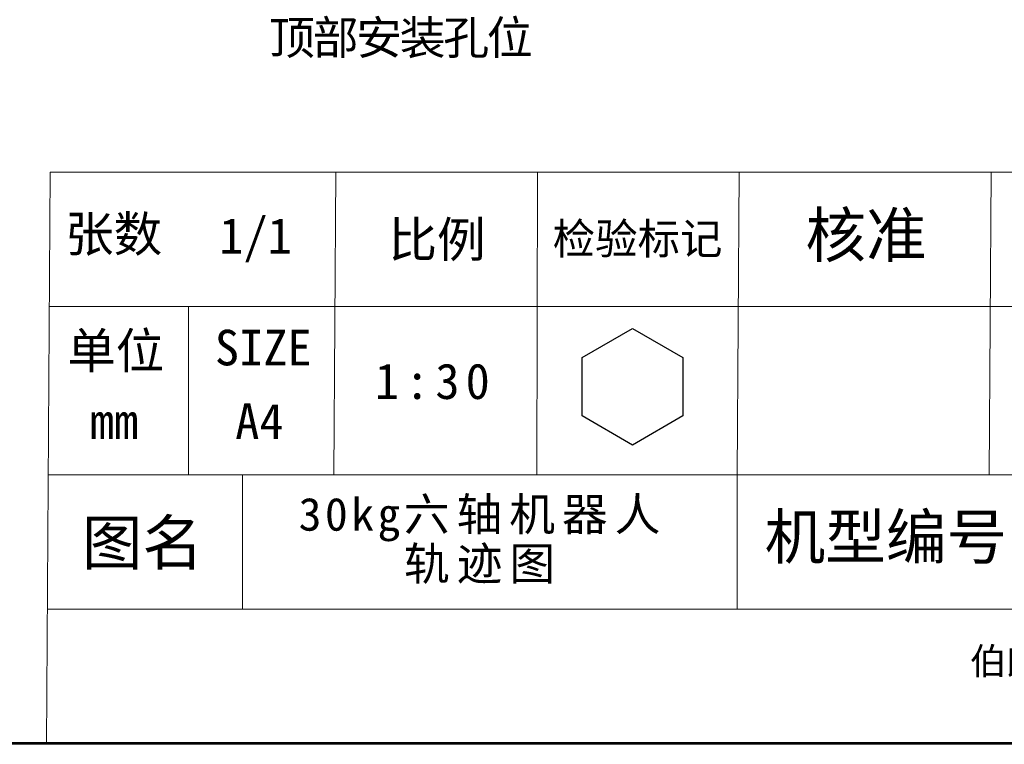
# Model space of a CAD drawing. Header units: millimetres. Extents: x 174 to 8746, y 150 to 6154.
# Tile 32 of 49: x 6107 to 7865, y 150 to 1443. Entities that reach past the tile are written whole.
import ezdxf

# ---------------------------------------------------------------- set-up
doc = ezdxf.new("R2010")
doc.units = ezdxf.units.MM
doc.header["$MEASUREMENT"] = 0
doc.layers.get('0').update_dxf_attribs({"lineweight": 18})
doc.layers.add('图层0000', color=7, linetype='Continuous', lineweight=25)

# ---------------------------------------------------------------- blocks, each defined once
blk = doc.blocks.new('DrawingBlockBlk86')
at = {"layer": '图层0000', "color": 7, "linetype": 'Continuous', "lineweight": 18}
for p, q in [((6154.494187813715, 150.0257998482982), (6161.226655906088, 1171.037979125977)), ((6161.226655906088, 1171.037979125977), (8741.266289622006, 1171.037979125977)), ((6671.237743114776, 1171.037979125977), (6667.677028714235, 631.037979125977)), ((7031.245569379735, 1171.037979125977), (7029.877935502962, 631.037979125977)), ((7391.246723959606, 1171.037979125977), (7387.686009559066, 631.037979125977)), ((7841.256506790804, 1171.037979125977), (7837.695792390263, 631.037979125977)), ((6159.644116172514, 931.0379791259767), (8737.36028888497, 931.0379791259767)), ((6407.885396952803, 931.0379791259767), (6407.885396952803, 631.0379791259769)), ((6157.665941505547, 631.0379791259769), (8741.266289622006, 631.037979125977)), ((6504.425594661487, 391.0379791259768), (6504.425594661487, 631.0379791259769)), ((7387.686009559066, 631.037979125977), (7387.686009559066, 391.0379791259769)), ((6156.083401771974, 391.0379791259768), (8741.266289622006, 391.0379791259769))]:
    blk.add_line(p, q, dxfattribs=at)
at = {"layer": '图层0000', "color": 7, "linetype": 'Continuous', "lineweight": 25}
for p, q in [((7110.942535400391, 839.8435852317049), (7200.942535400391, 891.8051094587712)), ((7200.942535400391, 891.8051094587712), (7290.942535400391, 839.8435852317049)), ((7110.942535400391, 735.9205367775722), (7110.942535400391, 839.8435852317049)), ((7290.942535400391, 839.8435852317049), (7290.942535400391, 735.9205367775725)), ((7200.942535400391, 683.9590125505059), (7110.942535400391, 735.9205367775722)), ((7290.942535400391, 735.9205367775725), (7200.942535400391, 683.9590125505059))]:
    blk.add_line(p, q, dxfattribs=at)
at = {"layer": '图层0000', "color": 7, "linetype": 'Continuous', "lineweight": -3, "attachment_point": 2}
for s, insert, char_height, line_spacing_factor in [('\\T1;\\W1;\\FSimSun|b0|i0;核准', (7617.923583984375, 1098.267059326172), 79.37499761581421, 1.000000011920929), ('\\T1;\\W1;\\FSimSun|b0|i0;张数', (6274.480133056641, 1092.330551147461), 63.49999666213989, 1.000000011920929), ('\\T1;\\W1;\\FSimSun|b0|i0;1/1', (6527.861938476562, 1089.002494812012), 63.50099802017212, 1.000020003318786), ('\\T1;\\W1;\\FSimSun|b0|i0;比例', (6851.919250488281, 1082.319946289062), 63.49999666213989, 1.000000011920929), ('\\T1;\\W1;\\FSimSun|b0|i0;检验标记', (7209.951324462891, 1079.865188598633), 55.56249976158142, 1.000000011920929), ('\\T1;\\W1;\\FSimSun|b0|i0;单位', (6278.264007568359, 884.1884422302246), 63.49999666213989, 1.000000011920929), ('\\T1;\\W1;\\FSimSun|b0|i0;SIZE', (6541.612243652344, 889.5906829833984), 63.49999666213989, 1.000000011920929), ('\\T1.25;\\W1;\\FSimSun|b0|i0;1:30', (6848.907165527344, 829.5457077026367), 63.50099802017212, 1.2), ('\\T1;\\W1;\\FSimSun|b0|i0;A4', (6534.664306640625, 758.0522346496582), 63.49999666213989, 1.000000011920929), ('\\T1;\\W1;\\FSimSun|b0|i0;mm', (6275.204772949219, 758.4840774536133), 63.49999666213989, 1.000000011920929), ('\\T1;\\W1;\\FSimSun|b0|i0;机型编号', (7653.349914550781, 559.9773216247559), 79.37400341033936, 1.000020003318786), ('\\T1;\\W1;\\FSimSun|b0|i0;图名', (6325.844421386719, 549.3847274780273), 79.37499761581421, 1.000000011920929), ('\\T1;\\W1;\\FSimSun|b0|i0;伯朗特机器人股份有限公司', (8193.43505859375, 322.1771049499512), 47.62499928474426, 1.000000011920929)]:
    blk.add_mtext(s, dxfattribs=dict(at, insert=insert, char_height=char_height, line_spacing_factor=line_spacing_factor))
blk = doc.blocks.new('DrawingBorderBlk86')
at = {"layer": '图层0000', "color": 7, "linetype": 'Continuous', "lineweight": 18}
for p, q in [((174, 150.0000000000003), (8744.266289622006, 150.0000000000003)), ((175.5, 151.5), (8742.766289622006, 151.5)), ((177, 153), (8741.266289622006, 153))]:
    blk.add_line(p, q, dxfattribs=at)

msp = doc.modelspace()

# ---------------------------------------------------------------- block references
for name in ['DrawingBlockBlk86', 'DrawingBorderBlk86']:
    msp.add_blockref(name, (0, 0))

# ---------------------------------------------------------------- texts
at = {"layer": '图层0000', "color": 7, "linetype": 'Continuous', "lineweight": -3, "insert": (6552.005235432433, 1373.949970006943), "char_height": 60, "attachment_point": 7}
msp.add_mtext('{\\fSimSun|b0|i0|c0|p0;\\T0.95000;顶部安装孔位}', dxfattribs=at)
at = {"layer": '图层0000', "color": 7, "linetype": 'Continuous', "lineweight": -3, "insert": (6933.917999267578, 513.0118560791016), "char_height": 58.82392644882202, "attachment_point": 5, "line_spacing_factor": 0.8999999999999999}
msp.add_mtext('\\T1.15000002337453;\\W1.01999306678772;\\FSimSun|b0|i0;30kg六轴机器人^J轨迹图', dxfattribs=at)

doc.saveas('drawing.dxf')
